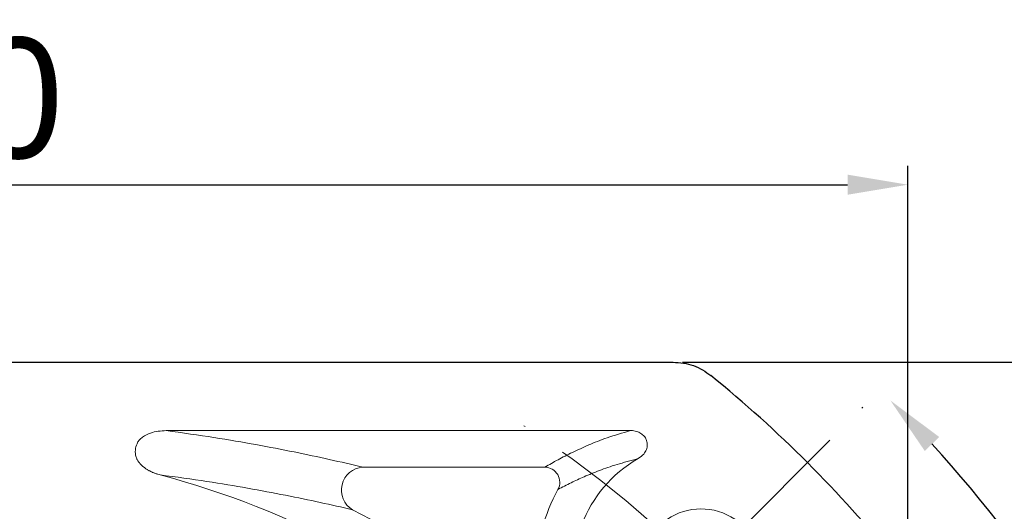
# Model space of a CAD drawing. Header units: millimetres. Extents: x 7099 to 7931, y -723 to -137.
# Tile 5 of 12: x 7244 to 7309, y -285 to -253. Entities that reach past the tile are written whole.
import ezdxf

# ---------------------------------------------------------------- set-up
doc = ezdxf.new("R2010")
doc.units = ezdxf.units.MM
doc.header["$PDSIZE"] = -5
doc.linetypes.add('ACAD_ISO10W100', pattern=[18, 12, -3, 0, -3])
doc.layers.get('0').update_dxf_attribs({"lineweight": 18})
doc.layers.get('Defpoints').update_dxf_attribs({"lineweight": 18})
for name, color, linetype, lineweight in [('中心线层', 7, 'ACAD_ISO10W100', 0), ('尺寸线层', 3, 'Continuous', 18), ('粗实线', 7, 'Continuous', 40)]:
    doc.layers.add(name, color=color, linetype=linetype, lineweight=lineweight)
doc.styles.add('工程字', font='txt')
doc.dimstyles.new('DIMSTYLE_17', dxfattribs={"dimtxt": 8, "dimasz": 12, "dimexe": 0.18, "dimexo": 0.0625, "dimgap": 0.09, "dimtad": 1, "dimtih": 1, "dimtoh": 1, "dimdec": 3, "dimdsep": 46, "dimtxsty": 'Standard', "dimblk": '_CAXARROW', "dimcen": 0.09, "dimdle": 24, "dimadec": 0, "dimazin": 0, "dimtfac": 0.7, "dimtdec": 3, "dimtofl": 0, "dimtmove": 0, "dimatfit": 3, "dimfxl": 1, "dimtolj": 1, "dimarcsym": 0})
doc.dimstyles.new('ISO-25', dxfattribs={"dimtxt": 8, "dimasz": 4, "dimexe": 1.25, "dimexo": 0.625, "dimgap": 1.7, "dimtad": 1, "dimtxsty": '工程字', "dimcen": 2, "dimdle": 8, "dimadec": 0, "dimazin": 0, "dimtfac": 1, "dimtmove": 0, "dimatfit": 3, "dimfxl": 1, "dimarcsym": 0})

# ---------------------------------------------------------------- blocks, each defined once
blk = doc.blocks.new('*D100')
at = {"layer": 'Defpoints', "color": 0}
for p in [(7302.560347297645, -263.6499450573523), (7172.560347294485, -291.0199166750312), (7302.560347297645, -291.0199166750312)]:
    blk.add_point(p, dxfattribs=at)
at = {"layer": '尺寸线层', "color": 0, "lineweight": -2}
for p, q in [((7172.560347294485, -290.3949166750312), (7172.560347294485, -262.3999450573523)), ((7302.560347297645, -290.3949166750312), (7302.560347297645, -262.3999450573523)), ((7176.560347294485, -263.6499450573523), (7298.560347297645, -263.6499450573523))]:
    blk.add_line(p, q, dxfattribs=at)
at = {"layer": '尺寸线层', "color": 0}
for points in [[(7176.560347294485, -262.9832783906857), (7176.560347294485, -264.316611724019), (7172.560347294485, -263.6499450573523)], [(7298.560347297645, -264.316611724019), (7298.560347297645, -262.9832783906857), (7302.560347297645, -263.6499450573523)]]:
    blk.add_solid(points, dxfattribs=at)
at = {"layer": '尺寸线层', "color": 0, "insert": (7237.560347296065, -257.9499450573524), "char_height": 8, "attachment_point": 5, "style": '工程字'}
blk.add_mtext('130', dxfattribs=at)
blk = doc.blocks.new('*D101')
at = {"layer": 'Defpoints', "color": 0}
for p in [(7286.969824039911, -275.4293934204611), (7341.74538701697, -275.4293934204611), (7286.969824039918, -405.4293934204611)]:
    blk.add_point(p, dxfattribs=at)
at = {"layer": '尺寸线层', "color": 0, "lineweight": -2}
for p, q in [((7287.594824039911, -275.4293934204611), (7342.99538701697, -275.4293934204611)), ((7341.74538701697, -401.4293934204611), (7341.74538701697, -279.4293934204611)), ((7287.594824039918, -405.4293934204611), (7342.99538701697, -405.4293934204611))]:
    blk.add_line(p, q, dxfattribs=at)
at = {"layer": '尺寸线层', "color": 0}
for points in [[(7342.412053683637, -279.4293934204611), (7341.078720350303, -279.4293934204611), (7341.74538701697, -275.4293934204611)], [(7341.078720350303, -401.4293934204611), (7342.412053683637, -401.4293934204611), (7341.74538701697, -405.4293934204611)]]:
    blk.add_solid(points, dxfattribs=at)
at = {"layer": '尺寸线层', "color": 0, "insert": (7336.04538701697, -340.4293934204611), "char_height": 8, "attachment_point": 5, "rotation": 90, "style": '工程字'}
blk.add_mtext('130', dxfattribs=at)
blk = doc.blocks.new('*D102')
at = {"layer": 'Defpoints', "color": 0}
for p in [(7270.754084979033, -275.9745582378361), (7204.36660961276, -404.8842286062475)]:
    blk.add_point(p, dxfattribs=at)
at = {"layer": '尺寸线层', "color": 0, "lineweight": -2}
blk.add_line((7221.981883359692, -370.6792958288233), (7206.197988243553, -401.3280997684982), dxfattribs=at)
at = {"layer": '尺寸线层', "color": 0}
blk.add_solid([(7205.605300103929, -401.0228699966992), (7206.790676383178, -401.6333295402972), (7204.36660961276, -404.8842286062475)], dxfattribs=at)
at = {"layer": '尺寸线层', "color": 0, "insert": (7211.143255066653, -379.2758571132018), "char_height": 8, "attachment_point": 5, "rotation": 62.751885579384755, "style": '工程字'}
blk.add_mtext('∅145', dxfattribs=at)
blk = doc.blocks.new('_CAXARROW')
blk.add_hatch(color=0).paths.add_polyline_path([(0, 0), (-1, 0.125), (-1, -0.125)], flags=0)
blk = doc.blocks.new('*D103')
at = {"layer": 'Defpoints', "color": 0}
for p in [(7185.352316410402, -276.5500422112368), (7289.768378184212, -404.3087446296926)]:
    blk.add_point(p, dxfattribs=at)
at = {"layer": '尺寸线层', "color": 0, "lineweight": -2}
for p, q in [((7237.470347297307, -340.4293934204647), (7237.650347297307, -340.4293934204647)), ((7237.560347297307, -340.5193934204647), (7237.560347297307, -340.3393934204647)), ((7301.465831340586, -418.6212116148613), (7293.565325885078, -408.9545156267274)), ((7321.549630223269, -418.6212116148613), (7301.465831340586, -418.6212116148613))]:
    blk.add_line(p, q, dxfattribs=at)
at = {"layer": '尺寸线层', "color": 0, "lineweight": -2, "xscale": 6, "yscale": 6, "zscale": 6, "rotation": 129.2588264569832}
blk.add_blockref('_CAXARROW', (7289.768378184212, -404.3087446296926), dxfattribs=at)
at = {"layer": '尺寸线层', "color": 0, "lineweight": 15, "insert": (7312.007730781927, -414.1212116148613), "char_height": 7, "attachment_point": 5, "style": '工程字'}
blk.add_mtext('\\A1;∅165', dxfattribs=at)
blk = doc.blocks.new('_FILLED')
at = {"linetype": 'ByBlock'}
blk.add_hatch(color=0, dxfattribs=at).paths.add_polyline_path([(0, 0), (-1, 0.1333333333), (-1, -0.1333333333)], flags=0)
blk = doc.blocks.new('*D105')
at = {"layer": 'Defpoints', "color": 0}
for p in [(7302.92577965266, -276.4362297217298), (7277.469935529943, -301.8920738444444), (7324.25892663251, -317.5662773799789), (7167.68011983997, -340.4293934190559), (7310.857350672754, -340.4293934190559)]:
    blk.add_point(p, dxfattribs=at)
at = {"layer": '尺寸线层', "color": 0, "lineweight": -2}
blk.add_line((7311.482350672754, -340.4293934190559), (7328.518912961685, -340.4293934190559), dxfattribs=at)
blk.add_arc((7238.932615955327, -340.4293934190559), 88.33629700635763, 2.594660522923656, 42.40533947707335, dxfattribs=at)
at = {"layer": '尺寸线层', "color": 0}
for points in [[(7304.641431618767, -280.3973278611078), (7303.677518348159, -281.3185493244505), (7301.395810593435, -277.9661987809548)], [(7326.511854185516, -336.4455125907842), (7327.844845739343, -336.4153249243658), (7327.268912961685, -340.4293934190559)]]:
    blk.add_solid(points, dxfattribs=at)
at = {"layer": '尺寸线层', "color": 0, "insert": (7325.810826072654, -304.443260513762), "char_height": 8, "attachment_point": 5, "rotation": 292.4999999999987, "style": '工程字'}
blk.add_mtext('45%%d', dxfattribs=at)

msp = doc.modelspace()

# ---------------------------------------------------------------- linework, layer by layer
at = {"color": 7, "linetype": 'Continuous', "lineweight": 15}
for p, q in [((7253.318821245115, -279.9698075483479), (7284.152267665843, -279.9698075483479)), ((7278.464531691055, -282.394327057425), (7266.373781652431, -282.394327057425))]:
    msp.add_line(p, q, dxfattribs=at)
for centre, radius, start, end in [((7288.825588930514, -289.1641517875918), 8.440414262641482, 119.6851260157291, 199.2480391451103), ((7237.56034729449, -340.429393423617), 59.54041426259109, 49.2245088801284, 75.03738405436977), ((7266.480069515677, -283.9141401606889), 1.523525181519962, 94.00045687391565, 238.9959549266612), ((7278.446473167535, -283.4011312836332), 1.006966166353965, 331.899042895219, 88.97242560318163), ((7288.825588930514, -289.1641517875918), 10.86493285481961, 150.8715534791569, 180.5570517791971), ((7237.56034729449, -340.429393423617), 61.96493285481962, 53.09186970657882, 62.99640392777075)]:
    msp.add_arc(centre, radius, start, end, dxfattribs=at)
at = {"color": 0}
msp.add_arc((7288.825588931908, -289.1641517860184), 4, 224.9999999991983, 136.7632253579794, dxfattribs=at)
at = {"color": 7, "linetype": 'Continuous', "lineweight": 15}
for points, knots in [([(7253.318821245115, -279.9698075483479), (7252.96794832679, -279.9938472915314), (7252.422973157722, -280.0311857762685), (7251.820872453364, -280.3262874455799), (7251.600877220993, -280.5395551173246), (7251.522351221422, -280.6156797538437)], [0, 0, 0, 0, 0.5375579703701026, 0.8349340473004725, 1, 1, 1, 1]), ([(7253.318821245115, -279.9698075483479), (7254.406276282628, -280.1210828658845), (7256.575886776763, -280.4228962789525), (7259.327373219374, -280.9005658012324), (7261.856530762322, -281.3866204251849), (7264.208435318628, -281.8849142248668), (7265.646315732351, -282.2231856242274), (7266.373781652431, -282.394327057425)], [0, 0, 0, 0, 0.1994365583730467, 0.3979011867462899, 0.5967865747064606, 0.7960024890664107, 1, 1, 1, 1]), ([(7284.152267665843, -279.9698075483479), (7283.612332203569, -280.126207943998), (7282.526783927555, -280.4406532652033), (7281.349500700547, -280.9246652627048), (7280.277827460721, -281.4122748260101), (7279.319068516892, -281.9027266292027), (7278.749668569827, -282.2302926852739), (7278.464531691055, -282.394327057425)], [0, 0, 0, 0, 0.1977208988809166, 0.3975208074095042, 0.5987606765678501, 0.7990724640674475, 1, 1, 1, 1]), ([(7284.645596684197, -281.8313835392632), (7284.782444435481, -281.7389060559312), (7285.015280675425, -281.5815625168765), (7285.21097157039, -281.2450654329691), (7285.279126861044, -280.931538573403), (7285.238188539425, -280.6359318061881), (7285.103751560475, -280.3805545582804), (7284.897346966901, -280.1767264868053), (7284.615430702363, -280.0267193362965), (7284.353593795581, -279.9704998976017), (7284.192749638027, -279.9699467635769), (7284.152267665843, -279.9698075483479)], [0, 0, 0, 0, 0.1793291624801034, 0.3051151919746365, 0.4108164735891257, 0.5169403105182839, 0.6133031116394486, 0.7116591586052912, 0.8231590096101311, 0.9554918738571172, 1, 1, 1, 1]), ([(7251.369386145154, -281.8394897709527), (7251.355330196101, -281.8013444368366), (7251.286001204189, -281.6131979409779), (7251.251807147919, -281.2633628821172), (7251.351882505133, -280.8796104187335), (7251.47563846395, -280.6880034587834), (7251.522351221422, -280.6156797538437)], [0, 0, 0, 0, 0.0949859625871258, 0.4685049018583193, 0.7993825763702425, 1, 1, 1, 1]), ([(7251.369386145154, -281.8394897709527), (7251.379668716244, -281.8586724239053), (7251.40342850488, -281.9029975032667), (7251.445126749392, -281.9697237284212), (7251.494030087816, -282.0395200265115), (7251.537791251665, -282.0952795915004), (7251.583487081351, -282.1493002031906), (7251.631066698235, -282.2015684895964), (7251.6908430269, -282.2615412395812), (7251.753026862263, -282.3188386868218), (7251.817387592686, -282.373491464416), (7251.883720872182, -282.4255690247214), (7251.951837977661, -282.4751285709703), (7252.02157617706, -282.5222296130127), (7252.092793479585, -282.5669238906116), (7252.165359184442, -282.609268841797), (7252.239158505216, -282.6492871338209), (7252.314090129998, -282.6870618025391), (7252.39005491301, -282.7225705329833), (7252.466964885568, -282.755884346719), (7252.544749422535, -282.787011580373), (7252.623331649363, -282.8160041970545), (7252.702660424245, -282.8428048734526), (7252.805512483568, -282.8747965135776), (7252.882774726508, -282.8946255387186), (7252.933014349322, -282.9075193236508)], [0, 0, 0, 0, 0.0330058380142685, 0.0762661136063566, 0.119524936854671, 0.1627794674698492, 0.1844020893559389, 0.2276550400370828, 0.2709057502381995, 0.3141560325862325, 0.3574060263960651, 0.4006545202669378, 0.4439015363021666, 0.4871488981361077, 0.5303953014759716, 0.5736420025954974, 0.6168877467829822, 0.6601330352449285, 0.7033785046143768, 0.7466238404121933, 0.789868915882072, 0.8331132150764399, 0.8763582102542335, 0.9196021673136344, 1, 1, 1, 1]), ([(7284.645615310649, -281.8314580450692), (7284.163140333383, -281.9594107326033), (7283.175579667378, -282.2213124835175), (7282.071106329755, -282.6146060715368), (7281.072528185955, -283.0214043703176), (7280.164041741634, -283.4423186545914), (7279.620182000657, -283.7263600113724), (7279.334737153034, -283.8754391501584)], [0, 0, 0, 0, 0.1937404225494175, 0.3965602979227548, 0.5999095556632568, 0.7900124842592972, 1, 1, 1, 1]), ([(7252.933012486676, -282.9077279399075), (7253.987766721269, -283.0520184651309), (7256.092036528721, -283.3398828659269), (7258.78655372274, -283.7920869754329), (7261.274881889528, -284.2575271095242), (7263.585205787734, -284.7363427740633), (7264.98987969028, -285.0583096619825), (7265.695303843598, -285.2200007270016)], [0, 0, 0, 0, 0.1976233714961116, 0.394265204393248, 0.5969659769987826, 0.7975971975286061, 1, 1, 1, 1])]:
    msp.add_open_spline(points, degree=3, knots=knots, dxfattribs=at)
at = {"layer": '中心线层', "color": 0}
msp.add_line((7276.097666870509, -301.8920738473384), (7301.553510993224, -276.4362297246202), dxfattribs=at)
msp.add_arc((7237.560347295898, -340.429393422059), 72.5, 30.73804975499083, 59.26195024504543, dxfattribs=at)
at = {"layer": '粗实线', "linetype": 'Continuous', "lineweight": 30}
msp.add_line((7188.150869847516, -275.4293865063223), (7286.969823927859, -275.4293865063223), dxfattribs=at)
msp.add_arc((7237.56034729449, -340.4293934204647), 82.50000000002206, 39.00655517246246, 50.99344482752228, dxfattribs=at)
msp.add_open_spline([(7286.969823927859, -275.4293865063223), (7287.202776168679, -275.4419400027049), (7287.88297083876, -275.4785948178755), (7288.761793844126, -275.7935716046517), (7289.305274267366, -276.1888859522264), (7289.486615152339, -276.3207888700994)], degree=3, knots=[0, 0, 0, 0, 0.2576475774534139, 0.7523023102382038, 1, 1, 1, 1], dxfattribs=at)

# ---------------------------------------------------------------- dimensions: what is measured, and where the dimension line sits
at = {"layer": '尺寸线层'}
dim = msp.add_linear_dim(base=(7302.560347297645, -263.6499450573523), p1=(7172.560347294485, -291.0199166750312), p2=(7302.560347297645, -291.0199166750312), dimstyle='ISO-25', override={"dimtxsty": '工程字'}, dxfattribs=at)
dim.commit()
dim.dimension.update_dxf_attribs({"geometry": '*D100', "text_midpoint": (7237.560347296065, -257.9499450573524)})
dim = msp.add_linear_dim(base=(7341.74538701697, -275.4293934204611), p1=(7286.969824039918, -405.4293934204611), p2=(7286.969824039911, -275.4293934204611), angle=90, dimstyle='ISO-25', override={"dimtxsty": '工程字'}, dxfattribs=at)
dim.commit()
dim.dimension.update_dxf_attribs({"geometry": '*D101', "text_midpoint": (7336.04538701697, -340.4293934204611)})
dim = msp.add_angular_dim_2l(base=(7324.25892663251, -317.5662773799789), line1=((7277.469935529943, -301.8920738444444), (7302.92577965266, -276.4362297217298)), line2=((7167.68011983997, -340.4293934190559), (7310.857350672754, -340.4293934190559)), dimstyle='ISO-25', override={"dimtxsty": '工程字'}, dxfattribs=at)
dim.commit()
dim.dimension.update_dxf_attribs({"geometry": '*D105', "text_midpoint": (7325.810826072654, -304.443260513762)})
dim = msp.add_diameter_dim_2p(p1=(7270.754084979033, -275.9745582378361), p2=(7204.36660961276, -404.8842286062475), dimstyle='ISO-25', override={"dimtxsty": '工程字'}, dxfattribs=at)
dim.commit()
dim.dimension.update_dxf_attribs({"geometry": '*D102', "text_midpoint": (7216.210738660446, -381.8855716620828), "dimtype": 163})
at = {"layer": '尺寸线层', "lineweight": 15}
dim = msp.add_diameter_dim_2p(p1=(7185.352316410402, -276.5500422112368), p2=(7289.768378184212, -404.3087446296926), dimstyle='DIMSTYLE_17', override={"dimtxt": 7, "dimasz": 6, "dimgap": 1, "dimtxsty": '工程字', "dimtol": 0, "dimldrblk": '_FILLED'}, dxfattribs=at)
dim.commit()
dim.dimension.update_dxf_attribs({"geometry": '*D103', "text_midpoint": (7312.007730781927, -418.6212116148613), "dimtype": 163})

doc.saveas('drawing.dxf')
